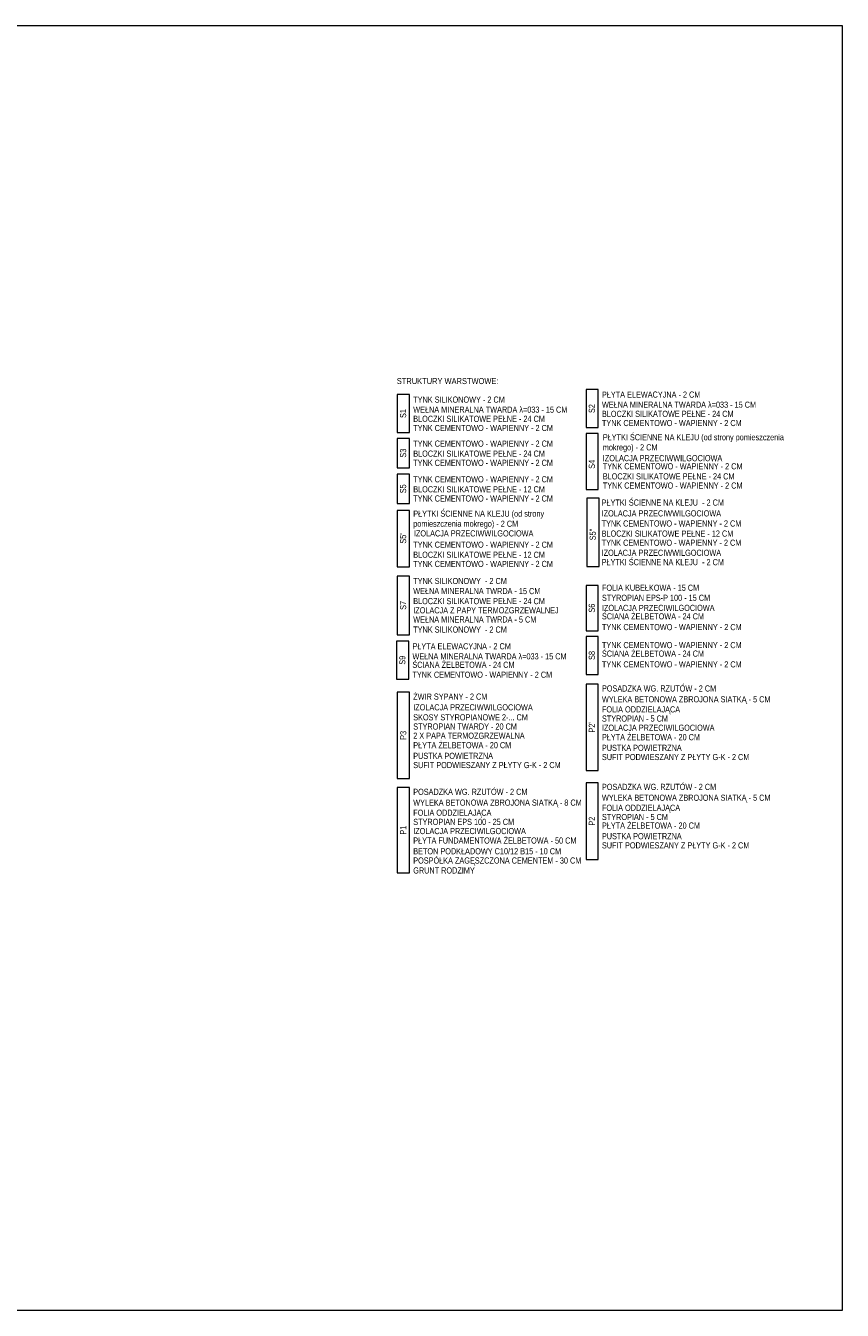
# Model space of a CAD drawing. Header units: millimetres. Extents: x -105953 to -79253, y 14617 to 35617.
import ezdxf

# ---------------------------------------------------------------- set-up
doc = ezdxf.new("R2010")
doc.units = ezdxf.units.MM
doc.header["$MEASUREMENT"] = 0
for name, color, linetype, lineweight in [('Nowe_0_Nr_pióra__3', 7, 'Continuous', 13), ('Nowe_0_Nr_pióra__41', 7, 'Continuous', 13), ('Nowe_zagospodarowanie_Nr_pióra__21', 7, 'Continuous', 20), ('Tabelka_Nr_pióra__7', 7, 'Continuous', 35)]:
    doc.layers.add(name, color=color, linetype=linetype, lineweight=lineweight)
doc.styles.add('STYL_AUTOMATYCZNY_1', font='ARIALN.TTF')
doc.styles.add('STYL_AUTOMATYCZNY_2', font='arial.ttf', dxfattribs={"width": 0.8})

msp = doc.modelspace()

# ---------------------------------------------------------------- linework, layer by layer
at = {"layer": 'Nowe_zagospodarowanie_Nr_pióra__21', "color": 7, "linetype": 'Continuous', "lineweight": 20, "flags": 128}
for points in [[(-105953, 35617), (-105953, 14617), (-79253, 14617), (-79253, 35617)], [(-83243, 29668), (-83443, 29668), (-83443, 29049), (-83243, 29049)], [(-86328, 29586), (-86528, 29586), (-86528, 28967), (-86328, 28967)], [(-86328, 28867), (-86528, 28867), (-86528, 28391), (-86328, 28391)], [(-83243, 28949), (-83443, 28949), (-83443, 28035), (-83243, 28035)], [(-86328, 28284), (-86528, 28284), (-86528, 27808), (-86328, 27808)], [(-83230, 27891), (-83430, 27891), (-83430, 26776), (-83230, 26776)], [(-86328, 27690), (-86528, 27690), (-86528, 26771), (-86328, 26771)], [(-86328, 26621), (-86528, 26621), (-86528, 25662), (-86328, 25662)], [(-83243, 26465), (-83443, 26465), (-83443, 25727), (-83243, 25727)], [(-83243, 25631), (-83443, 25631), (-83443, 25012), (-83243, 25012)], [(-86342, 25554), (-86542, 25554), (-86542, 24935), (-86342, 24935)], [(-83243, 24851), (-83443, 24851), (-83443, 23442), (-83243, 23442)], [(-86328, 24721), (-86528, 24721), (-86528, 23312), (-86328, 23312)], [(-86328, 23162), (-86528, 23162), (-86528, 21767), (-86328, 21767)], [(-83243, 23242), (-83443, 23242), (-83443, 21984), (-83243, 21984)]]:
    msp.add_lwpolyline(points, close=True, dxfattribs=at)

# ---------------------------------------------------------------- texts
at = {"layer": 'Nowe_0_Nr_pióra__3', "color": 7, "linetype": 'Continuous', "lineweight": 13, "char_height": 100, "attachment_point": 4, "style": 'STYL_AUTOMATYCZNY_1'}
for s, insert in [('\\A1;{\\pql;\\fArial Narrow|b0|i0|c238|p0;\\W1.000000;WEŁNA MINERALNA TWARDA λ=033 - 15 CM}', (-86268, 29340)), ('\\A1;{\\pql;\\fArial Narrow|b0|i0|c238|p0;\\W1.000000;TYNK SILIKONOWY - 2 CM}', (-86268, 29504)), ('\\A1;{\\pql;\\fArial Narrow|b0|i0|c238|p0;\\W1.000000;WEŁNA MINERALNA TWARDA λ=033 - 15 CM}', (-83183, 29421)), ('\\A1;{\\pql;\\fArial Narrow|b0|i0|c238|p0;\\W1.000000;WEŁNA MINERALNA TWRDA - 15 CM}', (-86268, 26374)), ('\\A1;{\\pql;\\fArial Narrow|b0|i0|c238|p0;\\W1.000000;BLOCZKI SILIKATOWE PEŁNE - 24 CM}', (-86268, 26210)), ('\\A1;{\\pql;\\fArial Narrow|b0|i0|c238|p0;\\W1.000000;WEŁNA MINERALNA TWRDA - 5 CM}', (-86268, 25910)), ('\\A1;{\\pql;\\fArial Narrow|b0|i0|c238|p0;\\W1.000000;WEŁNA MINERALNA TWARDA λ=033 - 15 CM}', (-86281, 25307)), ('\\A1;{\\pql;\\fArial Narrow|b0|i0|c238|p0;\\W1.000000;WYLEKA BETONOWA ZBROJONA SIATKĄ - 5 CM}', (-83183, 24591)), ('\\A1;{\\pql;\\fArial Narrow|b0|i0|c238|p0;\\W1.000000;SKOSY STYROPIANOWE 2-... CM }', (-86268, 24310)), ('\\A1;{\\pql;\\fArial Narrow|b0|i0|c238|p0;\\W1.000000;IZOLACJA PRZECIWWILGOCIOWA}', (-86268, 24474)), ('\\A1;{\\pql;\\fArial Narrow|b0|i0|c238|p0;\\W1.000000;FOLIA ODDZIELAJĄCA}', (-83183, 24426)), ('\\A1;{\\pql;\\fArial Narrow|b0|i0|c238|p0;\\W1.000000;IZOLACJA PRZECIWILGOCIOWA}', (-83183, 24140)), ('\\A1;{\\pql;\\fArial Narrow|b0|i0|c238|p0;\\W1.000000;2 X PAPA TERMOZGRZEWALNA}', (-86268, 24010)), ('\\A1;{\\pql;\\fArial Narrow|b0|i0|c238|p0;\\W1.000000;PŁYTA ŻELBETOWA - 20 CM}', (-83183, 23986)), ('\\A1;{\\pql;\\fArial Narrow|b0|i0|c238|p0;\\W1.000000;SUFIT PODWIESZANY Z PŁYTY G-K - 2 CM}', (-83183, 23661)), ('\\A1;{\\pql;\\fArial Narrow|b0|i0|c238|p0;\\W1.000000;SUFIT PODWIESZANY Z PŁYTY G-K - 2 CM}', (-86268, 23530)), ('\\A1;{\\pql;\\fArial Narrow|b0|i0|c238|p0;\\W1.000000;WYLEKA BETONOWA ZBROJONA SIATKĄ - \\fArial Narrow|b0|i0|c238|p0;\\W1.000000;8\\fArial Narrow|b0|i0|c238|p0;\\W1.000000; CM}', (-86268, 22902)), ('\\A1;{\\pql;\\fArial Narrow|b0|i0|c238|p0;\\W1.000000;WYLEKA BETONOWA ZBROJONA SIATKĄ - 5 CM}', (-83183, 22982)), ('\\A1;{\\pql;\\fArial Narrow|b0|i0|c238|p0;\\W1.000000;FOLIA ODDZIELAJĄCA}', (-86268, 22737)), ('\\A1;{\\pql;\\fArial Narrow|b0|i0|c238|p0;\\W1.000000;FOLIA ODDZIELAJĄCA}', (-83183, 22817)), ('\\A1;{\\pql;\\fArial Narrow|b0|i0|c238|p0;\\W1.000000;IZOLACJA PRZECIWILGOCIOWA}', (-86268, 22451)), ('\\A1;{\\pql;\\fArial Narrow|b0|i0|c238|p0;\\W1.000000;PŁYTA ŻELBETOWA - 20 CM}', (-83183, 22541)), ('\\A1;{\\pql;\\fArial Narrow|b0|i0|c238|p0;\\W1.000000;PŁYTA \\fArial Narrow|b0|i0|c238|p0;\\W1.000000;FUNDAMENTOWA\\fArial Narrow|b0|i0|c238|p0;\\W1.000000; Ż\\fArial Narrow|b0|i0|c238|p0;\\W1.000000;ELBETOWA\\fArial Narrow|b0|i0|c238|p0;\\W1.000000; - \\fArial Narrow|b0|i0|c238|p0;\\W1.000000;5\\fArial Narrow|b0|i0|c238|p0;\\W1.000000;0 CM}', (-86268, 22296)), ('\\A1;{\\pql;\\fArial Narrow|b0|i0|c238|p0;\\W1.000000;SUFIT PODWIESZANY Z PŁYTY G-K - 2 CM}', (-83183, 22217)), ('\\A1;{\\pql;\\fArial Narrow|b0|i0|c238|p0;\\W1.000000;GRUNT RODZIMY}', (-86268, 21807))]:
    msp.add_mtext(s, dxfattribs=dict(at, insert=insert))
at = {"layer": 'Nowe_0_Nr_pióra__41', "color": 7, "linetype": 'Continuous', "lineweight": 13, "char_height": 100, "attachment_point": 4, "style": 'STYL_AUTOMATYCZNY_1'}
for s, insert in [('\\A1;{\\pql;\\fArial Narrow|b0|i0|c238|p0;\\W1.000000;PŁYTA ELEWACYJNA - 2 CM}', (-83183, 29586)), ('\\A1;{\\pql;\\fArial Narrow|b0|i0|c238|p0;\\W1.000000;BLOCZKI SILIKATOWE PEŁNE - 24 CM}', (-86268, 29190)), ('\\A1;{\\pql;\\fArial Narrow|b0|i0|c238|p0;\\W1.000000;BLOCZKI SILIKATOWE PEŁNE - 24 CM}', (-83183, 29271)), ('\\A1;{\\pql;\\fArial Narrow|b0|i0|c238|p0;\\W1.000000;TYNK CEMENTOWO - WAPIENNY - 2 CM}', (-86268, 29040)), ('\\A1;{\\pql;\\fArial Narrow|b0|i0|c238|p0;\\W1.000000;TYNK CEMENTOWO - WAPIENNY - 2 CM}', (-83183, 29121)), ('\\A1;{\\pql;\\fArial Narrow|b0|i0|c238|p0;\\W1.000000;TYNK CEMENTOWO - WAPIENNY - 2 CM}', (-86268, 28785)), ('\\A1;{\\pql;\\fArial Narrow|b0|i0|c238|p0;\\W1.000000;BLOCZKI SILIKATOWE PEŁNE - 24 CM}', (-86268, 28621)), ('\\A1;{\\pql;\\fArial Narrow|b0|i0|c238|p0;\\W1.000000;IZOLACJA PRZECIWWILGOCIOWA}', (-83169, 28547)), ('\\A1;{\\pql;\\fArial Narrow|b0|i0|c238|p0;\\W1.000000;TYNK CEMENTOWO - WAPIENNY - 2 CM}', (-86268, 28471)), ('\\A1;{\\pql;\\fArial Narrow|b0|i0|c238|p0;\\W1.000000;TYNK CEMENTOWO - WAPIENNY - 2 CM}', (-83169, 28414)), ('\\A1;{\\pql;\\fArial Narrow|b0|i0|c238|p0;\\W1.000000;TYNK CEMENTOWO - WAPIENNY - 2 CM}', (-86268, 28202)), ('\\A1;{\\pql;\\fArial Narrow|b0|i0|c238|p0;\\W1.000000;TYNK CEMENTOWO - WAPIENNY - 2 CM}', (-83169, 28099)), ('\\A1;{\\pql;\\fArial Narrow|b0|i0|c238|p0;\\W1.000000;BLOCZKI SILIKATOWE PEŁNE - 24 CM}', (-83169, 28249)), ('\\A1;{\\pql;\\fArial Narrow|b0|i0|c238|p0;\\W1.000000;TYNK CEMENTOWO - WAPIENNY - 2 CM}', (-86268, 27888)), ('\\A1;{\\pql;\\fArial Narrow|b0|i0|c238|p0;\\W1.000000;BLOCZKI SILIKATOWE PEŁNE - 12 CM}', (-86268, 28038)), ('\\A1;{\\pql;\\fArial Narrow|b0|i0|c238|p0;\\W1.000000;PŁYTKI ŚCIENNE NA KLEJU  - 2 CM}', (-83188, 27821)), ('\\A1;{\\pql;\\fArial Narrow|b0|i0|c238|p0;\\W1.000000;TYNK CEMENTOWO - WAPIENNY - 2 CM}', (-83188, 27479)), ('\\A1;{\\pql;\\fArial Narrow|b0|i0|c238|p0;\\W1.000000;IZOLACJA PRZECIWWILGOCIOWA}', (-83188, 27644)), ('\\A1;{\\pql;\\fArial Narrow|b0|i0|c238|p0;\\W1.000000;IZOLACJA PRZECIWWILGOCIOWA}', (-86257, 27317)), ('\\A1;{\\pql;\\fArial Narrow|b0|i0|c238|p0;\\W1.000000;BLOCZKI SILIKATOWE PEŁNE - 12 CM}', (-83188, 27314)), ('\\A1;{\\pql;\\fArial Narrow|b0|i0|c238|p0;\\W1.000000;TYNK CEMENTOWO - WAPIENNY - 2 CM}', (-86268, 27133)), ('\\A1;{\\pql;\\fArial Narrow|b0|i0|c238|p0;\\W1.000000;TYNK CEMENTOWO - WAPIENNY - 2 CM}', (-83188, 27164)), ('\\A1;{\\pql;\\fArial Narrow|b0|i0|c238|p0;\\W1.000000;BLOCZKI SILIKATOWE PEŁNE - 12 CM}', (-86268, 26968)), ('\\A1;{\\pql;\\fArial Narrow|b0|i0|c238|p0;\\W1.000000;IZOLACJA PRZECIWWILGOCIOWA}', (-83188, 27000)), ('\\A1;{\\pql;\\fArial Narrow|b0|i0|c238|p0;\\W1.000000;PŁYTKI ŚCIENNE NA KLEJU  - 2 CM}', (-83188, 26847)), ('\\A1;{\\pql;\\fArial Narrow|b0|i0|c238|p0;\\W1.000000;TYNK CEMENTOWO - WAPIENNY - 2 CM}', (-86268, 26818)), ('\\A1;{\\pql;\\fArial Narrow|b0|i0|c238|p0;\\W1.000000;TYNK \\fArial Narrow|b0|i0|c238|p0;\\W1.000000;SILIKONOWY \\fArial Narrow|b0|i0|c238|p0;\\W1.000000; - 2 CM}', (-86268, 26539)), ('\\A1;{\\pql;\\fArial Narrow|b0|i0|c238|p0;\\W1.000000;FOLIA KUBEŁKOWA\\fArial Narrow|b0|i0|c238|p0;\\W1.000000; - 15 CM}', (-83183, 26428)), ('\\A1;{\\pql;\\fArial Narrow|b0|i0|c238|p0;\\W1.000000;STYROPIAN\\fArial Narrow|b0|i0|c238|p0;\\W1.000000; EPS-P 100\\fArial Narrow|b0|i0|c238|p0;\\W1.000000; - 15 CM}', (-83183, 26264)), ('\\A1;{\\pql;\\fArial Narrow|b0|i0|c238|p0;\\W1.000000;IZOLACJA Z PAPY TERMOZGRZEWALNEJ}', (-86268, 26060)), ('\\A1;{\\pql;\\fArial Narrow|b0|i0|c238|p0;\\W1.000000;IZOLACJA PRZECIWILGOCIOWA}', (-83183, 26099)), ('\\A1;{\\pql;\\fArial Narrow|b0|i0|c238|p0;\\W1.000000;TYNK CEMENTOWO - WAPIENNY - 2 CM}', (-83183, 25785)), ('\\A1;{\\pql;\\fArial Narrow|b0|i0|c238|p0;\\W1.000000;ŚCIANA ŻELBETOWA - 24 CM}', (-83183, 25961)), ('\\A1;{\\pql;\\fArial Narrow|b0|i0|c238|p0;\\W1.000000;TYNK \\fArial Narrow|b0|i0|c238|p0;\\W1.000000;SILIKONOWY \\fArial Narrow|b0|i0|c238|p0;\\W1.000000; - 2 CM}', (-86268, 25745)), ('\\A1;{\\pql;\\fArial Narrow|b0|i0|c238|p0;\\W1.000000;PŁYTA ELEWACYJNA - 2 CM}', (-86281, 25472)), ('\\A1;{\\pql;\\fArial Narrow|b0|i0|c238|p0;\\W1.000000;TYNK CEMENTOWO - WAPIENNY - 2 CM}', (-83183, 25491)), ('\\A1;{\\pql;\\fArial Narrow|b0|i0|c238|p0;\\W1.000000;ŚCIANA ŻELBETOWA - 24 CM}', (-83183, 25352)), ('\\A1;{\\pql;\\fArial Narrow|b0|i0|c238|p0;\\W1.000000;Ś\\fArial Narrow|b0|i0|c238|p0;\\W1.000000;CIANA ŻELBETOWA\\fArial Narrow|b0|i0|c238|p0;\\W1.000000; - 24 CM}', (-86281, 25169)), ('\\A1;{\\pql;\\fArial Narrow|b0|i0|c238|p0;\\W1.000000;TYNK CEMENTOWO - WAPIENNY - 2 CM}', (-83183, 25176)), ('\\A1;{\\pql;\\fArial Narrow|b0|i0|c238|p0;\\W1.000000;TYNK CEMENTOWO - WAPIENNY - 2 CM}', (-86281, 25007)), ('\\A1;{\\pql;\\fArial Narrow|b0|i0|c238|p0;\\W1.000000;POSADZKA WG. RZUTÓW - 2 CM}', (-83183, 24782)), ('\\A1;{\\pql;\\fArial Narrow|b0|i0|c238|p0;\\W1.000000;ŻWIR SYPANY - 2 CM}', (-86268, 24649)), ('\\A1;{\\pql;\\fArial Narrow|b0|i0|c238|p0;\\W1.000000;STYROPIAN TWARDY - 20 CM}', (-86268, 24160)), ('\\A1;{\\pql;\\fArial Narrow|b0|i0|c238|p0;\\W1.000000;STYROPIAN - 5 CM}', (-83183, 24290)), ('\\A1;{\\pql;\\fArial Narrow|b0|i0|c238|p0;\\W1.000000;PŁYTA ŻELBETOWA - 20 CM}', (-86268, 23855)), ('\\A1;{\\pql;\\fArial Narrow|b0|i0|c238|p0;\\W1.000000;PUSTKA POWIETRZNA}', (-86268, 23680)), ('\\A1;{\\pql;\\fArial Narrow|b0|i0|c238|p0;\\W1.000000;PUSTKA POWIETRZNA}', (-83183, 23811)), ('\\A1;{\\pql;\\fArial Narrow|b0|i0|c238|p0;\\W1.000000;POSADZKA WG. RZUTÓW - 2 CM}', (-86268, 23092)), ('\\A1;{\\pql;\\fArial Narrow|b0|i0|c238|p0;\\W1.000000;POSADZKA WG. RZUTÓW - 2 CM}', (-83183, 23173)), ('\\A1;{\\pql;\\fArial Narrow|b0|i0|c238|p0;\\W1.000000;STYROPIAN - 5 CM}', (-83183, 22681)), ('\\A1;{\\pql;\\fArial Narrow|b0|i0|c238|p0;\\W1.000000;STYROPIAN\\fArial Narrow|b0|i0|c238|p0;\\W1.000000; EPS 100\\fArial Narrow|b0|i0|c238|p0;\\W1.000000; - \\fArial Narrow|b0|i0|c238|p0;\\W1.000000;2\\fArial Narrow|b0|i0|c238|p0;\\W1.000000;5 CM}', (-86268, 22601)), ('\\A1;{\\pql;\\fArial Narrow|b0|i0|c238|p0;\\W1.000000;PUSTKA POWIETRZNA}', (-83183, 22367)), ('\\A1;{\\pql;\\fArial Narrow|b0|i0|c238|p0;\\W1.000000;BETON PODKŁADOWY C10/12 B15\\fArial Narrow|b0|i0|c238|p0;\\W1.000000; - \\fArial Narrow|b0|i0|c238|p0;\\W1.000000;1\\fArial Narrow|b0|i0|c238|p0;\\W1.000000;0 CM}', (-86268, 22121)), ('\\A1;{\\pql;\\fArial Narrow|b0|i0|c238|p0;\\W1.000000;PO\\fArial Narrow|b0|i0|c238|p0;\\W1.000000;SPÓŁKA ZAGĘSZCZONA CEMENTEM\\fArial Narrow|b0|i0|c238|p0;\\W1.000000; - 30 CM}', (-86268, 21955))]:
    msp.add_mtext(s, dxfattribs=dict(at, insert=insert))
at = {"layer": 'Nowe_0_Nr_pióra__41', "color": 7, "linetype": 'Continuous', "lineweight": 13, "char_height": 100, "attachment_point": 5, "rotation": 90, "style": 'STYL_AUTOMATYCZNY_1'}
for s, insert in [('\\A1;{\\pqc;\\fArial Narrow|b0|i0|c238|p0;\\W1.000000;S2}', (-83348, 29358)), ('\\A1;{\\pqc;\\fArial Narrow|b0|i0|c238|p0;\\W1.000000;S\\fArial Narrow|b0|i0|c238|p0;\\W1.000000;1}', (-86433, 29277)), ('\\A1;{\\pqc;\\fArial Narrow|b0|i0|c238|p0;\\W1.000000;S\\fArial Narrow|b0|i0|c238|p0;\\W1.000000;3}', (-86433, 28629)), ('\\A1;{\\pqc;\\fArial Narrow|b0|i0|c238|p0;\\W1.000000;S\\fArial Narrow|b0|i0|c238|p0;\\W1.000000;4}', (-83348, 28447)), ('\\A1;{\\pqc;\\fArial Narrow|b0|i0|c238|p0;\\W1.000000;S5}', (-86433, 28046)), ("\\A1;{\\pqc;\\fArial Narrow|b0|i0|c238|p0;\\W1.000000;S\\fArial Narrow|b0|i0|c238|p0;\\W1.000000;5'}", (-86433, 27234)), ("\\A1;{\\pqc;\\fArial Narrow|b0|i0|c238|p0;\\W1.000000;S5'\\fArial Narrow|b0|i0|c238|p0;\\W1.000000;'}", (-83334, 27300)), ('\\A1;{\\pqc;\\fArial Narrow|b0|i0|c238|p0;\\W1.000000;S7}', (-86433, 26141)), ('\\A1;{\\pqc;\\fArial Narrow|b0|i0|c238|p0;\\W1.000000;S6}', (-83348, 26096)), ('\\A1;{\\pqc;\\fArial Narrow|b0|i0|c238|p0;\\W1.000000;S\\fArial Narrow|b0|i0|c238|p0;\\W1.000000;9}', (-86446, 25244)), ('\\A1;{\\pqc;\\fArial Narrow|b0|i0|c238|p0;\\W1.000000;S\\fArial Narrow|b0|i0|c238|p0;\\W1.000000;8}', (-83348, 25322)), ("\\A1;{\\pqc;\\fArial Narrow|b0|i0|c238|p0;\\W1.000000;P2'}", (-83348, 24147)), ('\\A1;{\\pqc;\\fArial Narrow|b0|i0|c238|p0;\\W1.000000;P3}', (-86432, 24016)), ('\\A1;{\\pqc;\\fArial Narrow|b0|i0|c238|p0;\\W1.000000;P2}', (-83348, 22613)), ('\\A1;{\\pqc;\\fArial Narrow|b0|i0|c238|p0;\\W1.000000;P1}', (-86433, 22465))]:
    msp.add_mtext(s, dxfattribs=dict(at, insert=insert))
at = {"layer": 'Nowe_0_Nr_pióra__41', "color": 7, "linetype": 'Continuous', "lineweight": 13, "insert": (-83169, 28792), "char_height": 100, "width": 3240.75, "attachment_point": 4, "line_spacing_factor": 0.988267, "style": 'STYL_AUTOMATYCZNY_1'}
msp.add_mtext('\\A1;{\\pql;\\fArial Narrow|b0|i0|c238|p0;\\W1.000000;PŁYTKI ŚCIENNE NA KLEJU\\fArial Narrow|b0|i0|c238|p0;\\W1.000000; (od strony pomieszczenia mokrego)\\fArial Narrow|b0|i0|c238|p0;\\W1.000000; - 2 CM}', dxfattribs=at)
at = {"layer": 'Nowe_0_Nr_pióra__41', "color": 7, "linetype": 'Continuous', "lineweight": 13, "insert": (-86268, 27543), "char_height": 100, "attachment_point": 4, "line_spacing_factor": 0.988267, "style": 'STYL_AUTOMATYCZNY_1'}
msp.add_mtext('\\A1;{\\pql;\\fArial Narrow|b0|i0|c238|p0;\\W1.000000;PŁYTKI ŚCIENNE NA KLEJU (od strony \\P\\pql;\\fArial Narrow|b0|i0|c238|p0;\\W1.000000;pomieszczenia mokrego) - 2 CM}', dxfattribs=at)
at = {"layer": 'Tabelka_Nr_pióra__7', "color": 7, "linetype": 'Continuous', "lineweight": 35, "insert": (-86536, 29757), "char_height": 100, "attachment_point": 7, "style": 'STYL_AUTOMATYCZNY_2'}
msp.add_mtext('\\A1;{\\pql;\\fArial|b0|i0|c238|p0;\\W0.800000;STRUKTURY WARSTWOWE:}', dxfattribs=at)

doc.saveas('drawing.dxf')
